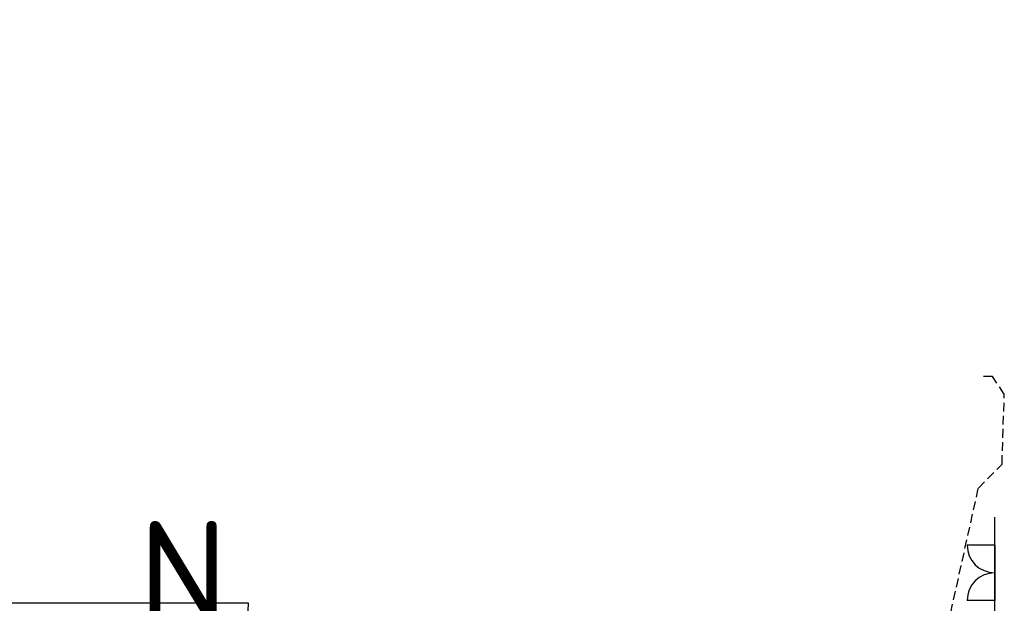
# Model space of a CAD drawing. Header units: millimetres. Extents: x 78245 to 370331, y -43659 to 214111.
# Tile 64 of 64: x 271034 to 342273, y 163084 to 205340. Entities that reach past the tile are written whole.
import ezdxf
from ezdxf.enums import TextEntityAlignment as Align

# ---------------------------------------------------------------- set-up
doc = ezdxf.new("R2010")
doc.units = ezdxf.units.MM
doc.header["$LTSCALE"] = 100
doc.linetypes.add('DASHED2', pattern=[9.525, 6.35, -3.175])
for name, color, linetype in [('Frederik', 252, 'Continuous'), ('T--L9032_HEKWERK', 210, 'FENCELINE1'), ('T--L9041_VERHARDING_Voetpad', 9, 'DASHED2'), ('T--T9021--_Bouwdelen', 7, 'Continuous')]:
    doc.layers.add(name, color=color, linetype=linetype)
doc.styles.add('B-01', font='isocpeur.ttf')
doc.linetypes.add('FENCELINE1', pattern='A,6.35,-2.54,[133,ltypeshp.shx,S=2.54,R=0,X=-2.54,Y=0],-2.54,25.4', length=36.83)

msp = doc.modelspace()

# ---------------------------------------------------------------- linework, layer by layer
at = {"layer": 'Frederik', "color": 8}
for p, q in [((341582.697, 160816.239), (341582.697, 169316.239)), ((341582.697, 167292.895), (339582.697, 167292.895)), ((341582.697, 167292.895), (341582.697, 163292.895)), ((341582.697, 163292.895), (339582.697, 163292.895))]:
    msp.add_line(p, q, dxfattribs=at)
for centre, start, end in [((341582.697, 167292.895), 180, 270), ((341582.697, 163292.895), 90, 180)]:
    msp.add_arc(centre, 2000, start, end, dxfattribs=at)
at = {"layer": 'T--L9032_HEKWERK'}
msp.add_lwpolyline([(196551.483, 205339.634), (206567.946, 163108.769), (287567.587, 163128.605), (287080.697, 151264.745)], dxfattribs=at)
at = {"layer": 'T--L9041_VERHARDING_Voetpad'}
msp.add_lwpolyline([(299933.145, 159909.153), (299904.598, 158662.324), (302792.243, 152494.732), (317813.736, 153958.341), (319960.165, 152516.935), (336209.833, 157085.898), (337576.686, 158682.788), (340394.654, 171420.652), (342109.406, 173166.568), (342273.22, 178233.608), (341409.342, 179506.051), (340480.876, 179506.051)], dxfattribs=at)

# ---------------------------------------------------------------- texts
at = {"layer": 'T--T9021--_Bouwdelen', "linetype": 'Continuous', "style": 'B-01'}
msp.add_text('N', height=7500, dxfattribs=at).set_placement((279641.611, 159272.455), align=Align.BOTTOM_LEFT)

doc.saveas('drawing.dxf')
